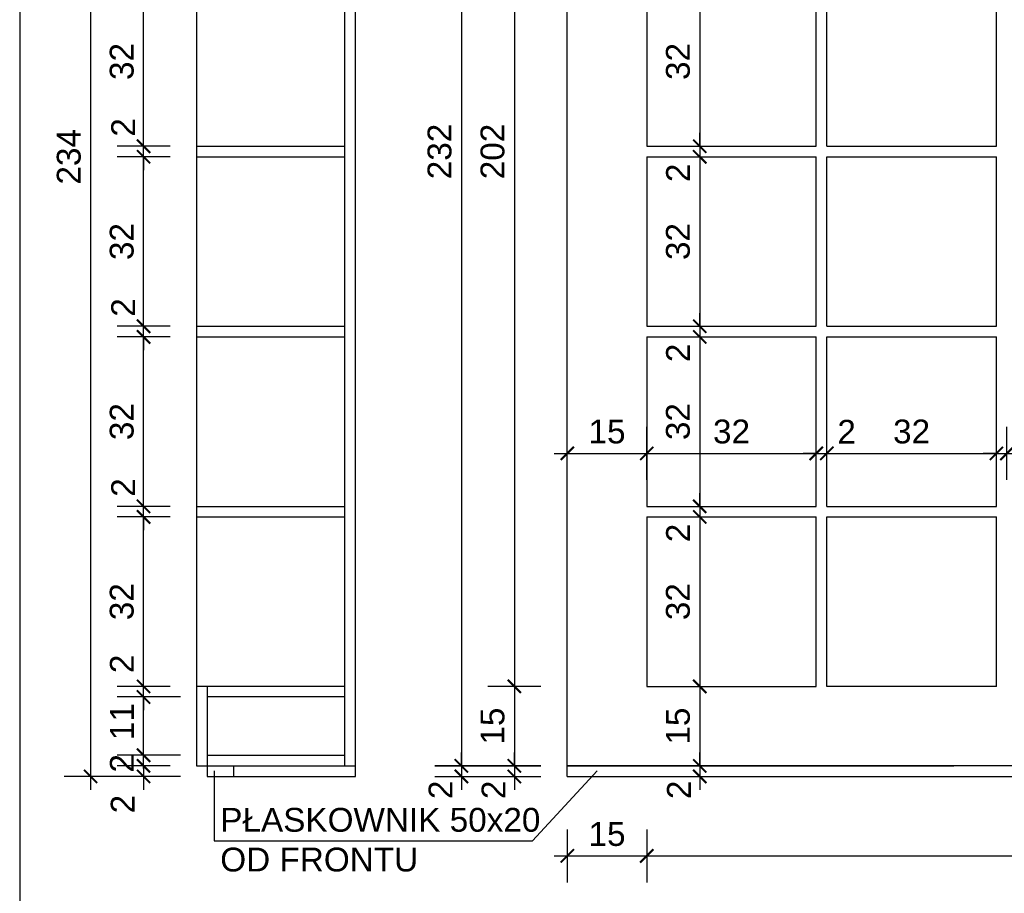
# Model space of a CAD drawing. Header units: millimetres. Extents: x 167273 to 188273, y -125105 to -88145.
# Tile 27 of 210: x 173804 to 173990, y -124135 to -123970. Entities that reach past the tile are written whole.
import ezdxf

# ---------------------------------------------------------------- set-up
doc = ezdxf.new("R2010")
doc.units = ezdxf.units.MM
doc.header["$PDMODE"] = 35
doc.header["$PDSIZE"] = 5
for name, color, linetype in [('a-op_text', 9, 'Continuous'), ('a-wymiary', 9, 'Continuous'), ('b-cienka', 9, 'Continuous'), ('b-sciany', 2, 'Continuous'), ('b-widokowa', 7, 'Continuous'), ('CIENKIE', 9, 'Continuous'), ('WYMIAR_PODST', 161, 'Continuous')]:
    doc.layers.add(name, color=color, linetype=linetype)
doc.styles.add('PPAB_25', font='ARIAL.TTF', dxfattribs={"height": 4.5})
doc.dimstyles.new('PPAB_25', dxfattribs={"dimscale": 0, "dimtxt": 4.5, "dimasz": 2.5, "dimexe": 5, "dimexo": 5, "dimgap": 1.8, "dimtad": 1, "dimdec": 0, "dimrnd": 0.5, "dimzin": 0, "dimdsep": 46, "dimtxsty": 'PPAB_25', "dimblk": 'ARCHTICK', "dimcen": 0.09, "dimdle": 2.5, "dimclrd": 9, "dimclre": 9, "dimclrt": 161, "dimadec": 0, "dimazin": 0, "dimtfac": 1, "dimtdec": 0, "dimtofl": 0, "dimtmove": 2, "dimatfit": 3, "dimldrblk": 'ARCHTICK', "dimfxl": 0, "dimtolj": 1, "dimtzin": 0, "dimarcsym": 0})

# ---------------------------------------------------------------- blocks, each defined once
blk = doc.blocks.new('_ArchTick')
at = {"layer": 'WYMIAR_PODST', "color": 0, "const_width": 0.15}
blk.add_lwpolyline([(-0.5, -0.5), (0.5, 0.5)], dxfattribs=at)
blk = doc.blocks.new('*D343')
at = {"layer": 'a-wymiary', "color": 9, "lineweight": -2}
for p, q in [((173827.84, -124111.21), (173827.84, -124108.71)), ((173832.84, -124111.21), (173822.84, -124111.21)), ((173834.84, -124113.21), (173822.84, -124113.21)), ((173827.84, -124113.21), (173827.84, -124115.71))]:
    blk.add_line(p, q, dxfattribs=at)
at = {"layer": 'Defpoints', "color": 0}
for p in [(173827.84, -124111.21), (173837.84, -124111.21), (173839.84, -124113.21)]:
    blk.add_point(p, dxfattribs=at)
at = {"layer": 'a-wymiary', "color": 9, "lineweight": -2, "xscale": 2.5, "yscale": 2.5, "zscale": 2.5}
for p, rotation in [((173827.84, -124111.21), 270), ((173827.84, -124113.21), 90)]:
    blk.add_blockref('_ArchTick', p, dxfattribs=dict(at, rotation=rotation))
at = {"layer": 'a-wymiary', "color": 161, "insert": (173823.9, -124118.44), "char_height": 4.5, "attachment_point": 5, "rotation": 90, "style": 'PPAB_25'}
blk.add_mtext('\\A1;2', dxfattribs=at)
blk = doc.blocks.new('*D344')
at = {"layer": 'a-wymiary', "color": 9, "lineweight": -2}
for p, q in [((173827.84, -124109.21), (173827.84, -124106.71)), ((173834.84, -124109.21), (173822.84, -124109.21)), ((173832.84, -124111.21), (173822.84, -124111.21)), ((173827.84, -124111.21), (173827.84, -124113.71))]:
    blk.add_line(p, q, dxfattribs=at)
at = {"layer": 'Defpoints', "color": 0}
for p in [(173827.84, -124109.21), (173839.84, -124109.21), (173837.84, -124111.21)]:
    blk.add_point(p, dxfattribs=at)
at = {"layer": 'a-wymiary', "color": 9, "lineweight": -2, "xscale": 2.5, "yscale": 2.5, "zscale": 2.5}
for p, rotation in [((173827.84, -124109.21), 270), ((173827.84, -124111.21), 90)]:
    blk.add_blockref('_ArchTick', p, dxfattribs=dict(at, rotation=rotation))
at = {"layer": 'a-wymiary', "color": 161, "insert": (173823.74, -124110.73), "char_height": 4.5, "attachment_point": 5, "rotation": 90, "style": 'PPAB_25'}
blk.add_mtext('\\A1;2', dxfattribs=at)
blk = doc.blocks.new('*D345')
at = {"layer": 'a-wymiary', "color": 9, "lineweight": -2}
for p, q in [((173827.84, -124111.71), (173827.84, -124095.71)), ((173834.84, -124098.21), (173822.84, -124098.21)), ((173834.84, -124109.21), (173822.84, -124109.21))]:
    blk.add_line(p, q, dxfattribs=at)
at = {"layer": 'Defpoints', "color": 0}
for p in [(173827.84, -124098.21), (173839.84, -124098.21), (173839.84, -124109.21)]:
    blk.add_point(p, dxfattribs=at)
at = {"layer": 'a-wymiary', "color": 9, "lineweight": -2, "xscale": 2.5, "yscale": 2.5, "zscale": 2.5}
for p, rotation in [((173827.84, -124098.21), 90), ((173827.84, -124109.21), 270)]:
    blk.add_blockref('_ArchTick', p, dxfattribs=dict(at, rotation=rotation))
at = {"layer": 'a-wymiary', "color": 161, "insert": (173823.78, -124102.87), "char_height": 4.5, "attachment_point": 5, "rotation": 90, "style": 'PPAB_25'}
blk.add_mtext('\\A1;11', dxfattribs=at)
blk = doc.blocks.new('*D346')
at = {"layer": 'a-wymiary', "color": 9, "lineweight": -2}
for p, q in [((173827.84, -124096.21), (173827.84, -124093.71)), ((173832.84, -124096.21), (173822.84, -124096.21)), ((173834.84, -124098.21), (173822.84, -124098.21)), ((173827.84, -124098.21), (173827.84, -124100.71))]:
    blk.add_line(p, q, dxfattribs=at)
at = {"layer": 'Defpoints', "color": 0}
for p in [(173827.84, -124096.21), (173837.84, -124096.21), (173839.84, -124098.21)]:
    blk.add_point(p, dxfattribs=at)
at = {"layer": 'a-wymiary', "color": 9, "lineweight": -2, "xscale": 2.5, "yscale": 2.5, "zscale": 2.5}
for p, rotation in [((173827.84, -124096.21), 270), ((173827.84, -124098.21), 90)]:
    blk.add_blockref('_ArchTick', p, dxfattribs=dict(at, rotation=rotation))
at = {"layer": 'a-wymiary', "color": 161, "insert": (173823.74, -124091.96), "char_height": 4.5, "attachment_point": 5, "rotation": 90, "style": 'PPAB_25'}
blk.add_mtext('\\A1;2', dxfattribs=at)
blk = doc.blocks.new('*D347')
at = {"layer": 'a-wymiary', "color": 9, "lineweight": -2}
for p, q in [((173827.84, -124098.71), (173827.84, -124061.71)), ((173832.84, -124064.21), (173822.84, -124064.21)), ((173832.84, -124096.21), (173822.84, -124096.21))]:
    blk.add_line(p, q, dxfattribs=at)
at = {"layer": 'Defpoints', "color": 0}
for p in [(173827.84, -124064.21), (173837.84, -124064.21), (173837.84, -124096.21)]:
    blk.add_point(p, dxfattribs=at)
at = {"layer": 'a-wymiary', "color": 9, "lineweight": -2, "xscale": 2.5, "yscale": 2.5, "zscale": 2.5}
for p, rotation in [((173827.84, -124064.21), 90), ((173827.84, -124096.21), 270)]:
    blk.add_blockref('_ArchTick', p, dxfattribs=dict(at, rotation=rotation))
at = {"layer": 'a-wymiary', "color": 161, "insert": (173823.74, -124080.21), "char_height": 4.5, "attachment_point": 5, "rotation": 90, "style": 'PPAB_25'}
blk.add_mtext('\\A1;32', dxfattribs=at)
blk = doc.blocks.new('*D348')
at = {"layer": 'a-wymiary', "color": 9, "lineweight": -2}
for p, q in [((173827.84, -124062.21), (173827.84, -124059.71)), ((173832.84, -124062.21), (173822.84, -124062.21)), ((173832.84, -124064.21), (173822.84, -124064.21)), ((173827.84, -124064.21), (173827.84, -124066.71))]:
    blk.add_line(p, q, dxfattribs=at)
at = {"layer": 'Defpoints', "color": 0}
for p in [(173827.84, -124062.21), (173837.84, -124062.21), (173837.84, -124064.21)]:
    blk.add_point(p, dxfattribs=at)
at = {"layer": 'a-wymiary', "color": 9, "lineweight": -2, "xscale": 2.5, "yscale": 2.5, "zscale": 2.5}
for p, rotation in [((173827.84, -124062.21), 270), ((173827.84, -124064.21), 90)]:
    blk.add_blockref('_ArchTick', p, dxfattribs=dict(at, rotation=rotation))
at = {"layer": 'a-wymiary', "color": 161, "insert": (173823.99, -124058.66), "char_height": 4.5, "attachment_point": 5, "rotation": 90, "style": 'PPAB_25'}
blk.add_mtext('\\A1;2', dxfattribs=at)
blk = doc.blocks.new('*D349')
at = {"layer": 'a-wymiary', "color": 9, "lineweight": -2}
for p, q in [((173827.84, -124064.71), (173827.84, -124027.71)), ((173832.84, -124030.21), (173822.84, -124030.21)), ((173832.84, -124062.21), (173822.84, -124062.21))]:
    blk.add_line(p, q, dxfattribs=at)
at = {"layer": 'Defpoints', "color": 0}
for p in [(173827.84, -124030.21), (173837.84, -124030.21), (173837.84, -124062.21)]:
    blk.add_point(p, dxfattribs=at)
at = {"layer": 'a-wymiary', "color": 9, "lineweight": -2, "xscale": 2.5, "yscale": 2.5, "zscale": 2.5}
for p, rotation in [((173827.84, -124030.21), 90), ((173827.84, -124062.21), 270)]:
    blk.add_blockref('_ArchTick', p, dxfattribs=dict(at, rotation=rotation))
at = {"layer": 'a-wymiary', "color": 161, "insert": (173823.74, -124046.21), "char_height": 4.5, "attachment_point": 5, "rotation": 90, "style": 'PPAB_25'}
blk.add_mtext('\\A1;32', dxfattribs=at)
blk = doc.blocks.new('*D350')
at = {"layer": 'a-wymiary', "color": 9, "lineweight": -2}
for p, q in [((173827.84, -124030.71), (173827.84, -123993.71)), ((173832.84, -123996.21), (173822.84, -123996.21)), ((173832.84, -124028.21), (173822.84, -124028.21))]:
    blk.add_line(p, q, dxfattribs=at)
at = {"layer": 'Defpoints', "color": 0}
for p in [(173827.84, -123996.21), (173837.84, -123996.21), (173837.84, -124028.21)]:
    blk.add_point(p, dxfattribs=at)
at = {"layer": 'a-wymiary', "color": 9, "lineweight": -2, "xscale": 2.5, "yscale": 2.5, "zscale": 2.5}
for p, rotation in [((173827.84, -123996.21), 90), ((173827.84, -124028.21), 270)]:
    blk.add_blockref('_ArchTick', p, dxfattribs=dict(at, rotation=rotation))
at = {"layer": 'a-wymiary', "color": 161, "insert": (173823.74, -124012.21), "char_height": 4.5, "attachment_point": 5, "rotation": 90, "style": 'PPAB_25'}
blk.add_mtext('\\A1;32', dxfattribs=at)
blk = doc.blocks.new('*D351')
at = {"layer": 'a-wymiary', "color": 9, "lineweight": -2}
for p, q in [((173827.84, -123996.71), (173827.84, -123959.71)), ((173832.84, -123962.21), (173822.84, -123962.21)), ((173832.84, -123994.21), (173822.84, -123994.21))]:
    blk.add_line(p, q, dxfattribs=at)
at = {"layer": 'Defpoints', "color": 0}
for p in [(173827.84, -123962.21), (173837.84, -123962.21), (173837.84, -123994.21)]:
    blk.add_point(p, dxfattribs=at)
at = {"layer": 'a-wymiary', "color": 9, "lineweight": -2, "xscale": 2.5, "yscale": 2.5, "zscale": 2.5}
for p, rotation in [((173827.84, -123962.21), 90), ((173827.84, -123994.21), 270)]:
    blk.add_blockref('_ArchTick', p, dxfattribs=dict(at, rotation=rotation))
at = {"layer": 'a-wymiary', "color": 161, "insert": (173823.74, -123978.21), "char_height": 4.5, "attachment_point": 5, "rotation": 90, "style": 'PPAB_25'}
blk.add_mtext('\\A1;32', dxfattribs=at)
blk = doc.blocks.new('*D357')
at = {"layer": 'a-wymiary', "color": 9, "lineweight": -2}
for p, q in [((173827.84, -124028.21), (173827.84, -124025.71)), ((173832.84, -124028.21), (173822.84, -124028.21)), ((173832.84, -124030.21), (173822.84, -124030.21)), ((173827.84, -124030.21), (173827.84, -124032.71))]:
    blk.add_line(p, q, dxfattribs=at)
at = {"layer": 'Defpoints', "color": 0}
for p in [(173827.84, -124028.21), (173837.84, -124028.21), (173837.84, -124030.21)]:
    blk.add_point(p, dxfattribs=at)
at = {"layer": 'a-wymiary', "color": 9, "lineweight": -2, "xscale": 2.5, "yscale": 2.5, "zscale": 2.5}
for p, rotation in [((173827.84, -124028.21), 270), ((173827.84, -124030.21), 90)]:
    blk.add_blockref('_ArchTick', p, dxfattribs=dict(at, rotation=rotation))
at = {"layer": 'a-wymiary', "color": 161, "insert": (173823.99, -124024.66), "char_height": 4.5, "attachment_point": 5, "rotation": 90, "style": 'PPAB_25'}
blk.add_mtext('\\A1;2', dxfattribs=at)
blk = doc.blocks.new('*D358')
at = {"layer": 'a-wymiary', "color": 9, "lineweight": -2}
for p, q in [((173827.84, -123994.21), (173827.84, -123991.71)), ((173832.84, -123994.21), (173822.84, -123994.21)), ((173832.84, -123996.21), (173822.84, -123996.21)), ((173827.84, -123996.21), (173827.84, -123998.71))]:
    blk.add_line(p, q, dxfattribs=at)
at = {"layer": 'Defpoints', "color": 0}
for p in [(173827.84, -123994.21), (173837.84, -123994.21), (173837.84, -123996.21)]:
    blk.add_point(p, dxfattribs=at)
at = {"layer": 'a-wymiary', "color": 9, "lineweight": -2, "xscale": 2.5, "yscale": 2.5, "zscale": 2.5}
for p, rotation in [((173827.84, -123994.21), 270), ((173827.84, -123996.21), 90)]:
    blk.add_blockref('_ArchTick', p, dxfattribs=dict(at, rotation=rotation))
at = {"layer": 'a-wymiary', "color": 161, "insert": (173823.99, -123990.66), "char_height": 4.5, "attachment_point": 5, "rotation": 90, "style": 'PPAB_25'}
blk.add_mtext('\\A1;2', dxfattribs=at)
blk = doc.blocks.new('*D361')
at = {"layer": 'a-wymiary', "color": 9, "lineweight": -2}
for p, q in [((173817.84, -123876.71), (173817.84, -124115.71)), ((173822.84, -123879.21), (173812.84, -123879.21)), ((173822.84, -124113.21), (173812.84, -124113.21))]:
    blk.add_line(p, q, dxfattribs=at)
at = {"layer": 'Defpoints', "color": 0}
for p in [(173827.84, -123879.21), (173817.84, -124113.21), (173827.84, -124113.21)]:
    blk.add_point(p, dxfattribs=at)
at = {"layer": 'a-wymiary', "color": 9, "lineweight": -2, "xscale": 2.5, "yscale": 2.5, "zscale": 2.5}
for p, rotation in [((173817.84, -123879.21), 90), ((173817.84, -124113.21), 270)]:
    blk.add_blockref('_ArchTick', p, dxfattribs=dict(at, rotation=rotation))
at = {"layer": 'a-wymiary', "color": 161, "insert": (173813.74, -123996.21), "char_height": 4.5, "attachment_point": 5, "rotation": 90, "style": 'PPAB_25'}
blk.add_mtext('\\A1;234', dxfattribs=at)
blk = doc.blocks.new('*D363')
at = {"layer": 'a-wymiary', "color": 9, "lineweight": -2}
for p, q in [((173897.84, -123891.71), (173897.84, -124098.71)), ((173902.84, -123894.21), (173892.84, -123894.21)), ((173902.84, -124096.21), (173892.84, -124096.21))]:
    blk.add_line(p, q, dxfattribs=at)
at = {"layer": 'Defpoints', "color": 0}
for p in [(173907.84, -123894.21), (173897.84, -124096.21), (173907.84, -124096.21)]:
    blk.add_point(p, dxfattribs=at)
at = {"layer": 'a-wymiary', "color": 9, "lineweight": -2, "xscale": 2.5, "yscale": 2.5, "zscale": 2.5}
for p, rotation in [((173897.84, -123894.21), 90), ((173897.84, -124096.21), 270)]:
    blk.add_blockref('_ArchTick', p, dxfattribs=dict(at, rotation=rotation))
at = {"layer": 'a-wymiary', "color": 161, "insert": (173893.74, -123995.21), "char_height": 4.5, "attachment_point": 5, "rotation": 90, "style": 'PPAB_25'}
blk.add_mtext('\\A1;202', dxfattribs=at)
blk = doc.blocks.new('*D364')
at = {"layer": 'a-wymiary', "color": 9, "lineweight": -2}
for p, q in [((173897.84, -124093.71), (173897.84, -124113.71)), ((173902.84, -124096.21), (173892.84, -124096.21)), ((173902.84, -124111.21), (173892.84, -124111.21))]:
    blk.add_line(p, q, dxfattribs=at)
at = {"layer": 'Defpoints', "color": 0}
for p in [(173907.84, -124096.21), (173897.84, -124111.21), (173907.84, -124111.21)]:
    blk.add_point(p, dxfattribs=at)
at = {"layer": 'a-wymiary', "color": 9, "lineweight": -2, "xscale": 2.5, "yscale": 2.5, "zscale": 2.5}
for p, rotation in [((173897.84, -124096.21), 90), ((173897.84, -124111.21), 270)]:
    blk.add_blockref('_ArchTick', p, dxfattribs=dict(at, rotation=rotation))
at = {"layer": 'a-wymiary', "color": 161, "insert": (173893.74, -124103.71), "char_height": 4.5, "attachment_point": 5, "rotation": 90, "style": 'PPAB_25'}
blk.add_mtext('\\A1;15', dxfattribs=at)
blk = doc.blocks.new('*D365')
at = {"layer": 'a-wymiary', "color": 9, "lineweight": -2}
for p, q in [((173897.84, -124111.21), (173897.84, -124108.71)), ((173892.84, -124111.21), (173902.84, -124111.21)), ((173892.84, -124113.21), (173902.84, -124113.21)), ((173897.84, -124113.21), (173897.84, -124115.71))]:
    blk.add_line(p, q, dxfattribs=at)
at = {"layer": 'Defpoints', "color": 0}
for p in [(173887.84, -124111.21), (173887.84, -124113.21), (173897.84, -124113.21)]:
    blk.add_point(p, dxfattribs=at)
at = {"layer": 'a-wymiary', "color": 9, "lineweight": -2, "xscale": 2.5, "yscale": 2.5, "zscale": 2.5}
for p, rotation in [((173897.84, -124111.21), 270), ((173897.84, -124113.21), 90)]:
    blk.add_blockref('_ArchTick', p, dxfattribs=dict(at, rotation=rotation))
at = {"layer": 'a-wymiary', "color": 161, "insert": (173893.91, -124115.74), "char_height": 4.5, "attachment_point": 5, "rotation": 90, "style": 'PPAB_25'}
blk.add_mtext('\\A1;2', dxfattribs=at)
blk = doc.blocks.new('*D366')
at = {"layer": 'a-wymiary', "color": 9, "lineweight": -2}
for p, q in [((173887.84, -123876.71), (173887.84, -124113.71)), ((173892.84, -123879.21), (173882.84, -123879.21)), ((173892.84, -124111.21), (173882.84, -124111.21))]:
    blk.add_line(p, q, dxfattribs=at)
at = {"layer": 'Defpoints', "color": 0}
for p in [(173897.84, -123879.21), (173887.84, -124111.21), (173897.84, -124111.21)]:
    blk.add_point(p, dxfattribs=at)
at = {"layer": 'a-wymiary', "color": 9, "lineweight": -2, "xscale": 2.5, "yscale": 2.5, "zscale": 2.5}
for p, rotation in [((173887.84, -123879.21), 90), ((173887.84, -124111.21), 270)]:
    blk.add_blockref('_ArchTick', p, dxfattribs=dict(at, rotation=rotation))
at = {"layer": 'a-wymiary', "color": 161, "insert": (173883.74, -123995.21), "char_height": 4.5, "attachment_point": 5, "rotation": 90, "style": 'PPAB_25'}
blk.add_mtext('\\A1;232', dxfattribs=at)
blk = doc.blocks.new('*D367')
at = {"layer": 'a-wymiary', "color": 9, "lineweight": -2}
for p, q in [((173887.84, -124111.21), (173887.84, -124108.71)), ((173882.84, -124111.21), (173892.84, -124111.21)), ((173882.84, -124113.21), (173892.84, -124113.21)), ((173887.84, -124113.21), (173887.84, -124115.71))]:
    blk.add_line(p, q, dxfattribs=at)
at = {"layer": 'Defpoints', "color": 0}
for p in [(173877.84, -124111.21), (173877.84, -124113.21), (173887.84, -124113.21)]:
    blk.add_point(p, dxfattribs=at)
at = {"layer": 'a-wymiary', "color": 9, "lineweight": -2, "xscale": 2.5, "yscale": 2.5, "zscale": 2.5}
for p, rotation in [((173887.84, -124111.21), 270), ((173887.84, -124113.21), 90)]:
    blk.add_blockref('_ArchTick', p, dxfattribs=dict(at, rotation=rotation))
at = {"layer": 'a-wymiary', "color": 161, "insert": (173883.91, -124115.74), "char_height": 4.5, "attachment_point": 5, "rotation": 90, "style": 'PPAB_25'}
blk.add_mtext('\\A1;2', dxfattribs=at)
blk = doc.blocks.new('*D372')
at = {"layer": 'a-wymiary', "color": 9, "lineweight": -2}
for p, q in [((173932.84, -123959.71), (173932.84, -123996.71)), ((173927.84, -123962.21), (173937.84, -123962.21)), ((173927.84, -123994.21), (173937.84, -123994.21))]:
    blk.add_line(p, q, dxfattribs=at)
at = {"layer": 'Defpoints', "color": 0}
for p in [(173922.84, -123962.21), (173922.84, -123994.21), (173932.84, -123994.21)]:
    blk.add_point(p, dxfattribs=at)
at = {"layer": 'a-wymiary', "color": 9, "lineweight": -2, "xscale": 2.5, "yscale": 2.5, "zscale": 2.5}
for p, rotation in [((173932.84, -123962.21), 90), ((173932.84, -123994.21), 270)]:
    blk.add_blockref('_ArchTick', p, dxfattribs=dict(at, rotation=rotation))
at = {"layer": 'a-wymiary', "color": 161, "insert": (173928.74, -123978.21), "char_height": 4.5, "attachment_point": 5, "rotation": 90, "style": 'PPAB_25'}
blk.add_mtext('\\A1;32', dxfattribs=at)
blk = doc.blocks.new('*D373')
at = {"layer": 'a-wymiary', "color": 9, "lineweight": -2}
for p, q in [((173932.84, -123993.71), (173932.84, -124030.71)), ((173927.84, -123996.21), (173937.84, -123996.21)), ((173927.84, -124028.21), (173937.84, -124028.21))]:
    blk.add_line(p, q, dxfattribs=at)
at = {"layer": 'Defpoints', "color": 0}
for p in [(173922.84, -123996.21), (173922.84, -124028.21), (173932.84, -124028.21)]:
    blk.add_point(p, dxfattribs=at)
at = {"layer": 'a-wymiary', "color": 9, "lineweight": -2, "xscale": 2.5, "yscale": 2.5, "zscale": 2.5}
for p, rotation in [((173932.84, -123996.21), 90), ((173932.84, -124028.21), 270)]:
    blk.add_blockref('_ArchTick', p, dxfattribs=dict(at, rotation=rotation))
at = {"layer": 'a-wymiary', "color": 161, "insert": (173928.74, -124012.21), "char_height": 4.5, "attachment_point": 5, "rotation": 90, "style": 'PPAB_25'}
blk.add_mtext('\\A1;32', dxfattribs=at)
blk = doc.blocks.new('*D374')
at = {"layer": 'a-wymiary', "color": 9, "lineweight": -2}
for p, q in [((173932.84, -124027.71), (173932.84, -124064.71)), ((173927.84, -124030.21), (173937.84, -124030.21)), ((173927.84, -124062.21), (173937.84, -124062.21))]:
    blk.add_line(p, q, dxfattribs=at)
at = {"layer": 'Defpoints', "color": 0}
for p in [(173922.84, -124030.21), (173922.84, -124062.21), (173932.84, -124062.21)]:
    blk.add_point(p, dxfattribs=at)
at = {"layer": 'a-wymiary', "color": 9, "lineweight": -2, "xscale": 2.5, "yscale": 2.5, "zscale": 2.5}
for p, rotation in [((173932.84, -124030.21), 90), ((173932.84, -124062.21), 270)]:
    blk.add_blockref('_ArchTick', p, dxfattribs=dict(at, rotation=rotation))
at = {"layer": 'a-wymiary', "color": 161, "insert": (173928.74, -124046.21), "char_height": 4.5, "attachment_point": 5, "rotation": 90, "style": 'PPAB_25'}
blk.add_mtext('\\A1;32', dxfattribs=at)
blk = doc.blocks.new('*D375')
at = {"layer": 'a-wymiary', "color": 9, "lineweight": -2}
for p, q in [((173932.84, -124062.21), (173932.84, -124059.71)), ((173927.84, -124062.21), (173937.84, -124062.21)), ((173927.84, -124064.21), (173937.84, -124064.21)), ((173932.84, -124064.21), (173932.84, -124066.71))]:
    blk.add_line(p, q, dxfattribs=at)
at = {"layer": 'Defpoints', "color": 0}
for p in [(173922.84, -124062.21), (173922.84, -124064.21), (173932.84, -124064.21)]:
    blk.add_point(p, dxfattribs=at)
at = {"layer": 'a-wymiary', "color": 9, "lineweight": -2, "xscale": 2.5, "yscale": 2.5, "zscale": 2.5}
for p, rotation in [((173932.84, -124062.21), 270), ((173932.84, -124064.21), 90)]:
    blk.add_blockref('_ArchTick', p, dxfattribs=dict(at, rotation=rotation))
at = {"layer": 'a-wymiary', "color": 161, "insert": (173928.74, -124067.24), "char_height": 4.5, "attachment_point": 5, "rotation": 90, "style": 'PPAB_25'}
blk.add_mtext('\\A1;2', dxfattribs=at)
blk = doc.blocks.new('*D376')
at = {"layer": 'a-wymiary', "color": 9, "lineweight": -2}
for p, q in [((173932.84, -124061.71), (173932.84, -124098.71)), ((173927.84, -124064.21), (173937.84, -124064.21)), ((173927.84, -124096.21), (173937.84, -124096.21))]:
    blk.add_line(p, q, dxfattribs=at)
at = {"layer": 'Defpoints', "color": 0}
for p in [(173922.84, -124064.21), (173922.84, -124096.21), (173932.84, -124096.21)]:
    blk.add_point(p, dxfattribs=at)
at = {"layer": 'a-wymiary', "color": 9, "lineweight": -2, "xscale": 2.5, "yscale": 2.5, "zscale": 2.5}
for p, rotation in [((173932.84, -124064.21), 90), ((173932.84, -124096.21), 270)]:
    blk.add_blockref('_ArchTick', p, dxfattribs=dict(at, rotation=rotation))
at = {"layer": 'a-wymiary', "color": 161, "insert": (173928.74, -124080.21), "char_height": 4.5, "attachment_point": 5, "rotation": 90, "style": 'PPAB_25'}
blk.add_mtext('\\A1;32', dxfattribs=at)
blk = doc.blocks.new('*D377')
at = {"layer": 'a-wymiary', "color": 9, "lineweight": -2}
for p, q in [((173932.84, -124093.71), (173932.84, -124113.71)), ((173927.84, -124096.21), (173937.84, -124096.21)), ((173927.84, -124111.21), (173937.84, -124111.21))]:
    blk.add_line(p, q, dxfattribs=at)
at = {"layer": 'Defpoints', "color": 0}
for p in [(173922.84, -124096.21), (173922.84, -124111.21), (173932.84, -124111.21)]:
    blk.add_point(p, dxfattribs=at)
at = {"layer": 'a-wymiary', "color": 9, "lineweight": -2, "xscale": 2.5, "yscale": 2.5, "zscale": 2.5}
for p, rotation in [((173932.84, -124096.21), 90), ((173932.84, -124111.21), 270)]:
    blk.add_blockref('_ArchTick', p, dxfattribs=dict(at, rotation=rotation))
at = {"layer": 'a-wymiary', "color": 161, "insert": (173928.74, -124103.71), "char_height": 4.5, "attachment_point": 5, "rotation": 90, "style": 'PPAB_25'}
blk.add_mtext('\\A1;15', dxfattribs=at)
blk = doc.blocks.new('*D378')
at = {"layer": 'a-wymiary', "color": 9, "lineweight": -2}
for p, q in [((173932.84, -124111.21), (173932.84, -124108.71)), ((173927.84, -124111.21), (173937.84, -124111.21)), ((173927.84, -124113.21), (173937.84, -124113.21)), ((173932.84, -124113.21), (173932.84, -124115.71))]:
    blk.add_line(p, q, dxfattribs=at)
at = {"layer": 'Defpoints', "color": 0}
for p in [(173922.84, -124111.21), (173922.84, -124113.21), (173932.84, -124113.21)]:
    blk.add_point(p, dxfattribs=at)
at = {"layer": 'a-wymiary', "color": 9, "lineweight": -2, "xscale": 2.5, "yscale": 2.5, "zscale": 2.5}
for p, rotation in [((173932.84, -124111.21), 270), ((173932.84, -124113.21), 90)]:
    blk.add_blockref('_ArchTick', p, dxfattribs=dict(at, rotation=rotation))
at = {"layer": 'a-wymiary', "color": 161, "insert": (173928.91, -124115.74), "char_height": 4.5, "attachment_point": 5, "rotation": 90, "style": 'PPAB_25'}
blk.add_mtext('\\A1;2', dxfattribs=at)
blk = doc.blocks.new('*D379')
at = {"layer": 'a-wymiary', "color": 9, "lineweight": -2}
for p, q in [((173932.84, -124028.21), (173932.84, -124025.71)), ((173927.84, -124028.21), (173937.84, -124028.21)), ((173927.84, -124030.21), (173937.84, -124030.21)), ((173932.84, -124030.21), (173932.84, -124032.71))]:
    blk.add_line(p, q, dxfattribs=at)
at = {"layer": 'Defpoints', "color": 0}
for p in [(173922.84, -124028.21), (173922.84, -124030.21), (173932.84, -124030.21)]:
    blk.add_point(p, dxfattribs=at)
at = {"layer": 'a-wymiary', "color": 9, "lineweight": -2, "xscale": 2.5, "yscale": 2.5, "zscale": 2.5}
for p, rotation in [((173932.84, -124028.21), 270), ((173932.84, -124030.21), 90)]:
    blk.add_blockref('_ArchTick', p, dxfattribs=dict(at, rotation=rotation))
at = {"layer": 'a-wymiary', "color": 161, "insert": (173928.74, -124033.24), "char_height": 4.5, "attachment_point": 5, "rotation": 90, "style": 'PPAB_25'}
blk.add_mtext('\\A1;2', dxfattribs=at)
blk = doc.blocks.new('*D380')
at = {"layer": 'a-wymiary', "color": 9, "lineweight": -2}
for p, q in [((173932.84, -123994.21), (173932.84, -123991.71)), ((173927.84, -123994.21), (173937.84, -123994.21)), ((173927.84, -123996.21), (173937.84, -123996.21)), ((173932.84, -123996.21), (173932.84, -123998.71))]:
    blk.add_line(p, q, dxfattribs=at)
at = {"layer": 'Defpoints', "color": 0}
for p in [(173922.84, -123994.21), (173922.84, -123996.21), (173932.84, -123996.21)]:
    blk.add_point(p, dxfattribs=at)
at = {"layer": 'a-wymiary', "color": 9, "lineweight": -2, "xscale": 2.5, "yscale": 2.5, "zscale": 2.5}
for p, rotation in [((173932.84, -123994.21), 270), ((173932.84, -123996.21), 90)]:
    blk.add_blockref('_ArchTick', p, dxfattribs=dict(at, rotation=rotation))
at = {"layer": 'a-wymiary', "color": 161, "insert": (173928.74, -123999.24), "char_height": 4.5, "attachment_point": 5, "rotation": 90, "style": 'PPAB_25'}
blk.add_mtext('\\A1;2', dxfattribs=at)
blk = doc.blocks.new('*D383')
at = {"layer": 'a-wymiary', "color": 9, "lineweight": -2}
for p, q in [((173907.84, -124057.21), (173907.84, -124047.21)), ((173922.84, -124057.21), (173922.84, -124047.21)), ((173905.34, -124052.21), (173925.34, -124052.21))]:
    blk.add_line(p, q, dxfattribs=at)
at = {"layer": 'Defpoints', "color": 0}
for p in [(173922.84, -124052.21), (173907.84, -124062.21), (173922.84, -124062.21)]:
    blk.add_point(p, dxfattribs=at)
at = {"layer": 'a-wymiary', "color": 9, "lineweight": -2, "xscale": 2.5, "yscale": 2.5, "zscale": 2.5, "rotation": 180}
blk.add_blockref('_ArchTick', (173907.84, -124052.21), dxfattribs=at)
at = {"layer": 'a-wymiary', "color": 9, "lineweight": -2, "xscale": 2.5, "yscale": 2.5, "zscale": 2.5}
blk.add_blockref('_ArchTick', (173922.84, -124052.21), dxfattribs=at)
at = {"layer": 'a-wymiary', "color": 161, "insert": (173915.34, -124048.11), "char_height": 4.5, "attachment_point": 5, "style": 'PPAB_25'}
blk.add_mtext('\\A1;15', dxfattribs=at)
blk = doc.blocks.new('*D384')
at = {"layer": 'a-wymiary', "color": 9, "lineweight": -2}
for p, q in [((173922.84, -124057.21), (173922.84, -124047.21)), ((173954.84, -124057.21), (173954.84, -124047.21)), ((173920.34, -124052.21), (173957.34, -124052.21))]:
    blk.add_line(p, q, dxfattribs=at)
at = {"layer": 'Defpoints', "color": 0}
for p in [(173954.84, -124052.21), (173922.84, -124062.21), (173954.84, -124062.21)]:
    blk.add_point(p, dxfattribs=at)
at = {"layer": 'a-wymiary', "color": 9, "lineweight": -2, "xscale": 2.5, "yscale": 2.5, "zscale": 2.5, "rotation": 180}
blk.add_blockref('_ArchTick', (173922.84, -124052.21), dxfattribs=at)
at = {"layer": 'a-wymiary', "color": 9, "lineweight": -2, "xscale": 2.5, "yscale": 2.5, "zscale": 2.5}
blk.add_blockref('_ArchTick', (173954.84, -124052.21), dxfattribs=at)
at = {"layer": 'a-wymiary', "color": 161, "insert": (173938.84, -124048.11), "char_height": 4.5, "attachment_point": 5, "style": 'PPAB_25'}
blk.add_mtext('\\A1;32', dxfattribs=at)
blk = doc.blocks.new('*D385')
at = {"layer": 'a-wymiary', "color": 9, "lineweight": -2}
for p, q in [((173954.84, -124057.21), (173954.84, -124047.21)), ((173956.84, -124057.21), (173956.84, -124047.21)), ((173954.84, -124052.21), (173952.34, -124052.21)), ((173956.84, -124052.21), (173959.34, -124052.21))]:
    blk.add_line(p, q, dxfattribs=at)
at = {"layer": 'Defpoints', "color": 0}
for p in [(173956.84, -124052.21), (173954.84, -124062.21), (173956.84, -124062.21)]:
    blk.add_point(p, dxfattribs=at)
at = {"layer": 'a-wymiary', "color": 9, "lineweight": -2, "xscale": 2.5, "yscale": 2.5, "zscale": 2.5}
blk.add_blockref('_ArchTick', (173954.84, -124052.21), dxfattribs=at)
at = {"layer": 'a-wymiary', "color": 9, "lineweight": -2, "xscale": 2.5, "yscale": 2.5, "zscale": 2.5, "rotation": 180}
blk.add_blockref('_ArchTick', (173956.84, -124052.21), dxfattribs=at)
at = {"layer": 'a-wymiary', "color": 161, "insert": (173960.57, -124048.13), "char_height": 4.5, "attachment_point": 5, "style": 'PPAB_25'}
blk.add_mtext('\\A1;2', dxfattribs=at)
blk = doc.blocks.new('*D386')
at = {"layer": 'a-wymiary', "color": 9, "lineweight": -2}
for p, q in [((173956.84, -124057.21), (173956.84, -124047.21)), ((173988.84, -124057.21), (173988.84, -124047.21)), ((173954.34, -124052.21), (173991.34, -124052.21))]:
    blk.add_line(p, q, dxfattribs=at)
at = {"layer": 'Defpoints', "color": 0}
for p in [(173988.84, -124052.21), (173956.84, -124062.21), (173988.84, -124062.21)]:
    blk.add_point(p, dxfattribs=at)
at = {"layer": 'a-wymiary', "color": 9, "lineweight": -2, "xscale": 2.5, "yscale": 2.5, "zscale": 2.5, "rotation": 180}
blk.add_blockref('_ArchTick', (173956.84, -124052.21), dxfattribs=at)
at = {"layer": 'a-wymiary', "color": 9, "lineweight": -2, "xscale": 2.5, "yscale": 2.5, "zscale": 2.5}
blk.add_blockref('_ArchTick', (173988.84, -124052.21), dxfattribs=at)
at = {"layer": 'a-wymiary', "color": 161, "insert": (173972.84, -124048.11), "char_height": 4.5, "attachment_point": 5, "style": 'PPAB_25'}
blk.add_mtext('\\A1;32', dxfattribs=at)
blk = doc.blocks.new('*D387')
at = {"layer": 'a-wymiary', "color": 9, "lineweight": -2}
for p, q in [((173990.84, -124057.21), (173990.84, -124047.21)), ((174022.84, -124057.21), (174022.84, -124047.21)), ((173988.34, -124052.21), (174025.34, -124052.21))]:
    blk.add_line(p, q, dxfattribs=at)
at = {"layer": 'Defpoints', "color": 0}
for p in [(174022.84, -124052.21), (173990.84, -124062.21), (174022.84, -124062.21)]:
    blk.add_point(p, dxfattribs=at)
at = {"layer": 'a-wymiary', "color": 9, "lineweight": -2, "xscale": 2.5, "yscale": 2.5, "zscale": 2.5, "rotation": 180}
blk.add_blockref('_ArchTick', (173990.84, -124052.21), dxfattribs=at)
at = {"layer": 'a-wymiary', "color": 9, "lineweight": -2, "xscale": 2.5, "yscale": 2.5, "zscale": 2.5}
blk.add_blockref('_ArchTick', (174022.84, -124052.21), dxfattribs=at)
at = {"layer": 'a-wymiary', "color": 161, "insert": (174006.84, -124048.11), "char_height": 4.5, "attachment_point": 5, "style": 'PPAB_25'}
blk.add_mtext('\\A1;32', dxfattribs=at)
blk = doc.blocks.new('*D393')
at = {"layer": 'a-wymiary', "color": 9, "lineweight": -2}
for p, q in [((173988.84, -124057.21), (173988.84, -124047.21)), ((173990.84, -124057.21), (173990.84, -124047.21)), ((173988.84, -124052.21), (173986.34, -124052.21)), ((173990.84, -124052.21), (173993.34, -124052.21))]:
    blk.add_line(p, q, dxfattribs=at)
at = {"layer": 'Defpoints', "color": 0}
for p in [(173990.84, -124052.21), (173988.84, -124062.21), (173990.84, -124062.21)]:
    blk.add_point(p, dxfattribs=at)
at = {"layer": 'a-wymiary', "color": 9, "lineweight": -2, "xscale": 2.5, "yscale": 2.5, "zscale": 2.5}
blk.add_blockref('_ArchTick', (173988.84, -124052.21), dxfattribs=at)
at = {"layer": 'a-wymiary', "color": 9, "lineweight": -2, "xscale": 2.5, "yscale": 2.5, "zscale": 2.5, "rotation": 180}
blk.add_blockref('_ArchTick', (173990.84, -124052.21), dxfattribs=at)
at = {"layer": 'a-wymiary', "color": 161, "insert": (173994.57, -124048.13), "char_height": 4.5, "attachment_point": 5, "style": 'PPAB_25'}
blk.add_mtext('\\A1;2', dxfattribs=at)
blk = doc.blocks.new('*D412')
at = {"layer": 'a-wymiary', "color": 9, "lineweight": -2}
for p, q in [((173907.84, -124123.21), (173907.84, -124133.21)), ((173922.84, -124123.21), (173922.84, -124133.21)), ((173905.34, -124128.21), (173925.34, -124128.21))]:
    blk.add_line(p, q, dxfattribs=at)
at = {"layer": 'Defpoints', "color": 0}
for p in [(173907.84, -124118.21), (173922.84, -124118.21), (173922.84, -124128.21)]:
    blk.add_point(p, dxfattribs=at)
at = {"layer": 'a-wymiary', "color": 9, "lineweight": -2, "xscale": 2.5, "yscale": 2.5, "zscale": 2.5, "rotation": 180}
blk.add_blockref('_ArchTick', (173907.84, -124128.21), dxfattribs=at)
at = {"layer": 'a-wymiary', "color": 9, "lineweight": -2, "xscale": 2.5, "yscale": 2.5, "zscale": 2.5}
blk.add_blockref('_ArchTick', (173922.84, -124128.21), dxfattribs=at)
at = {"layer": 'a-wymiary', "color": 161, "insert": (173915.34, -124124.11), "char_height": 4.5, "attachment_point": 5, "style": 'PPAB_25'}
blk.add_mtext('\\A1;15', dxfattribs=at)
blk = doc.blocks.new('*D413')
at = {"layer": 'a-wymiary', "color": 9, "lineweight": -2}
for p, q in [((173922.84, -124123.21), (173922.84, -124133.21)), ((174396.84, -124123.21), (174396.84, -124133.21)), ((173920.34, -124128.21), (174399.34, -124128.21))]:
    blk.add_line(p, q, dxfattribs=at)
at = {"layer": 'Defpoints', "color": 0}
for p in [(173922.84, -124118.21), (174396.84, -124118.21), (174396.84, -124128.21)]:
    blk.add_point(p, dxfattribs=at)
at = {"layer": 'a-wymiary', "color": 9, "lineweight": -2, "xscale": 2.5, "yscale": 2.5, "zscale": 2.5, "rotation": 180}
blk.add_blockref('_ArchTick', (173922.84, -124128.21), dxfattribs=at)
at = {"layer": 'a-wymiary', "color": 9, "lineweight": -2, "xscale": 2.5, "yscale": 2.5, "zscale": 2.5}
blk.add_blockref('_ArchTick', (174396.84, -124128.21), dxfattribs=at)
at = {"layer": 'a-wymiary', "color": 161, "insert": (174159.84, -124124.16), "char_height": 4.5, "attachment_point": 5, "style": 'PPAB_25'}
blk.add_mtext('\\A1;474', dxfattribs=at)

msp = doc.modelspace()

# ---------------------------------------------------------------- linework, layer by layer
at = {"layer": 'b-cienka'}
msp.add_lwpolyline([(173804.45, -124317.38), (174482.42, -124317.38), (174482.42, -123797.42), (173804.45, -123797.42)], close=True, dxfattribs=at)
at = {"layer": 'b-sciany', "ltscale": 100}
for p, q in [((173865.84, -124111.21), (173865.84, -123879.21)), ((173867.84, -124113.21), (173867.84, -123879.21)), ((173837.84, -123994.21), (173865.84, -123994.21)), ((173837.84, -123994.21), (173837.84, -123996.21)), ((173837.84, -123996.21), (173865.84, -123996.21)), ((173837.84, -124028.21), (173865.84, -124028.21)), ((173837.84, -124028.21), (173837.84, -124030.21)), ((173837.84, -124030.21), (173865.84, -124030.21)), ((173837.84, -124062.21), (173865.84, -124062.21)), ((173837.84, -124062.21), (173837.84, -124064.21)), ((173837.84, -124064.21), (173865.84, -124064.21)), ((173865.84, -124096.21), (173837.84, -124096.21)), ((173837.84, -124096.21), (173837.84, -124111.21)), ((173839.84, -124096.21), (173839.84, -124111.21)), ((173865.84, -124098.21), (173839.84, -124098.21)), ((173839.84, -124109.21), (173865.84, -124109.21)), ((173837.84, -124111.21), (173867.84, -124111.21)), ((173839.84, -124111.21), (173839.84, -124113.21)), ((173844.84, -124111.21), (173844.84, -124113.21)), ((173839.84, -124113.21), (173867.84, -124113.21))]:
    msp.add_line(p, q, dxfattribs=at)
at = {"layer": 'b-widokowa', "ltscale": 100}
for p, q in [((173907.84, -124113.21), (173907.84, -123879.21)), ((173837.84, -123962.21), (173837.84, -123994.21)), ((173922.84, -123962.21), (173922.84, -123994.21)), ((173954.84, -123994.21), (173954.84, -123962.21)), ((173956.84, -123994.21), (173956.84, -123962.21)), ((173988.84, -123994.21), (173988.84, -123962.21)), ((173922.84, -123994.21), (173954.84, -123994.21)), ((173956.84, -123994.21), (173988.84, -123994.21)), ((173837.84, -123996.21), (173837.84, -124028.21)), ((173922.84, -123996.21), (173954.84, -123996.21)), ((173922.84, -123996.21), (173922.84, -124028.21)), ((173954.84, -124028.21), (173954.84, -123996.21)), ((173956.84, -123996.21), (173988.84, -123996.21)), ((173956.84, -124028.21), (173956.84, -123996.21)), ((173988.84, -124028.21), (173988.84, -123996.21)), ((173922.84, -124028.21), (173954.84, -124028.21)), ((173956.84, -124028.21), (173988.84, -124028.21)), ((173837.84, -124030.21), (173837.84, -124062.21)), ((173922.84, -124030.21), (173954.84, -124030.21)), ((173922.84, -124030.21), (173922.84, -124062.21)), ((173954.84, -124062.21), (173954.84, -124030.21)), ((173956.84, -124030.21), (173988.84, -124030.21)), ((173956.84, -124062.21), (173956.84, -124030.21)), ((173988.84, -124062.21), (173988.84, -124030.21)), ((173922.84, -124062.21), (173954.84, -124062.21)), ((173956.84, -124062.21), (173988.84, -124062.21)), ((173837.84, -124064.21), (173837.84, -124096.21)), ((173922.84, -124064.21), (173954.84, -124064.21)), ((173922.84, -124064.21), (173922.84, -124096.21)), ((173954.84, -124096.21), (173954.84, -124064.21)), ((173956.84, -124064.21), (173988.84, -124064.21)), ((173956.84, -124096.21), (173956.84, -124064.21)), ((173988.84, -124096.21), (173988.84, -124064.21)), ((173922.84, -124096.21), (173954.84, -124096.21)), ((173988.84, -124096.21), (173956.84, -124096.21)), ((173907.84, -124111.21), (173980.84, -124111.21)), ((174411.84, -124111.21), (173907.84, -124111.21)), ((173907.84, -124113.21), (174411.84, -124113.21))]:
    msp.add_line(p, q, dxfattribs=at)
at = {"layer": 'CIENKIE', "ltscale": 100}
for p, q in [((173841.15, -124112.17), (173841.15, -124125.39)), ((173901.24, -124125.39), (173913.47, -124112.15)), ((173841.15, -124125.39), (173901.24, -124125.39))]:
    msp.add_line(p, q, dxfattribs=at)

# ---------------------------------------------------------------- texts
at = {"layer": 'a-op_text', "insert": (173842.32, -124119.15), "char_height": 4.5, "width": 1468.5945, "attachment_point": 1, "style": 'PPAB_25'}
msp.add_mtext('PŁASKOWNIK 50x20\\POD FRONTU', dxfattribs=at)

# ---------------------------------------------------------------- dimensions: what is measured, and where the dimension line sits
at = {"layer": 'a-wymiary', "ltscale": 100}
for base, p1, p2, angle, picture, middle in [((173817.84, -124113.21), (173827.84, -123879.21), (173827.84, -124113.21), 90, '*D361', (173813.74, -123996.21)), ((173887.84, -124111.21), (173897.84, -123879.21), (173897.84, -124111.21), 90, '*D366', (173883.74, -123995.21)), ((173897.84, -124096.21), (173907.84, -123894.21), (173907.84, -124096.21), 90, '*D363', (173893.74, -123995.21)), ((173827.84, -123962.21), (173837.84, -123994.21), (173837.84, -123962.21), 270, '*D351', (173823.74, -123978.21)), ((173932.84, -123994.21), (173922.84, -123962.21), (173922.84, -123994.21), 90, '*D372', (173928.74, -123978.21)), ((173827.84, -123996.21), (173837.84, -124028.21), (173837.84, -123996.21), 270, '*D350', (173823.74, -124012.21)), ((173932.84, -124028.21), (173922.84, -123996.21), (173922.84, -124028.21), 90, '*D373', (173928.74, -124012.21)), ((173827.84, -124030.21), (173837.84, -124062.21), (173837.84, -124030.21), 270, '*D349', (173823.74, -124046.21)), ((173932.84, -124062.21), (173922.84, -124030.21), (173922.84, -124062.21), 90, '*D374', (173928.74, -124046.21)), ((173827.84, -124064.21), (173837.84, -124096.21), (173837.84, -124064.21), 270, '*D347', (173823.74, -124080.21)), ((173932.84, -124096.21), (173922.84, -124064.21), (173922.84, -124096.21), 90, '*D376', (173928.74, -124080.21)), ((173897.84, -124111.21), (173907.84, -124096.21), (173907.84, -124111.21), 90, '*D364', (173893.74, -124103.71)), ((173932.84, -124111.21), (173922.84, -124096.21), (173922.84, -124111.21), 90, '*D377', (173928.74, -124103.71))]:
    dim = msp.add_linear_dim(base=base, p1=p1, p2=p2, angle=angle, dimstyle='PPAB_25', override={"dimscale": 1}, dxfattribs=at)
    dim.commit()
    dim.dimension.update_dxf_attribs({"geometry": picture, "text_midpoint": middle})
for base, p1, p2, angle, picture, middle in [((173827.84, -123994.21), (173837.84, -123996.21), (173837.84, -123994.21), 270, '*D358', (173823.99, -123990.66)), ((173932.84, -123996.21), (173922.84, -123994.21), (173922.84, -123996.21), 90, '*D380', (173928.74, -123999.24)), ((173827.84, -124028.21), (173837.84, -124030.21), (173837.84, -124028.21), 270, '*D357', (173823.99, -124024.66)), ((173932.84, -124030.21), (173922.84, -124028.21), (173922.84, -124030.21), 90, '*D379', (173928.74, -124033.24)), ((173827.84, -124062.21), (173837.84, -124064.21), (173837.84, -124062.21), 270, '*D348', (173823.99, -124058.66)), ((173932.84, -124064.21), (173922.84, -124062.21), (173922.84, -124064.21), 90, '*D375', (173928.74, -124067.24)), ((173827.84, -124096.21), (173839.84, -124098.21), (173837.84, -124096.21), 270, '*D346', (173823.74, -124091.96)), ((173827.84, -124098.21), (173839.84, -124109.21), (173839.84, -124098.21), 270, '*D345', (173823.78, -124102.87)), ((173827.84, -124109.21), (173837.84, -124111.21), (173839.84, -124109.21), 270, '*D344', (173823.74, -124110.73)), ((173827.84, -124111.21), (173839.84, -124113.21), (173837.84, -124111.21), 270, '*D343', (173823.9, -124118.44)), ((173887.84, -124113.21), (173877.84, -124111.21), (173877.84, -124113.21), 90, '*D367', (173883.91, -124115.74)), ((173897.84, -124113.21), (173887.84, -124111.21), (173887.84, -124113.21), 90, '*D365', (173893.91, -124115.74)), ((173932.84, -124113.21), (173922.84, -124111.21), (173922.84, -124113.21), 90, '*D378', (173928.91, -124115.74))]:
    dim = msp.add_linear_dim(base=base, p1=p1, p2=p2, angle=angle, dimstyle='PPAB_25', override={"dimscale": 1}, dxfattribs=at)
    dim.commit()
    dim.dimension.update_dxf_attribs({"geometry": picture, "text_midpoint": middle, "dimtype": 160})
for base, p1, p2, picture, middle in [((173922.84, -124052.21), (173907.84, -124062.21), (173922.84, -124062.21), '*D383', (173915.34, -124048.11)), ((173954.84, -124052.21), (173922.84, -124062.21), (173954.84, -124062.21), '*D384', (173938.84, -124048.11)), ((173988.84, -124052.21), (173956.84, -124062.21), (173988.84, -124062.21), '*D386', (173972.84, -124048.11)), ((174022.84, -124052.21), (173990.84, -124062.21), (174022.84, -124062.21), '*D387', (174006.84, -124048.11)), ((173922.84, -124128.21), (173907.84, -124118.21), (173922.84, -124118.21), '*D412', (173915.34, -124124.11)), ((174396.84, -124128.21), (173922.84, -124118.21), (174396.84, -124118.21), '*D413', (174159.84, -124124.16))]:
    dim = msp.add_linear_dim(base=base, p1=p1, p2=p2, dimstyle='PPAB_25', override={"dimscale": 1}, dxfattribs=at)
    dim.commit()
    dim.dimension.update_dxf_attribs({"geometry": picture, "text_midpoint": middle})
for base, p1, p2, picture, middle in [((173956.84, -124052.21), (173954.84, -124062.21), (173956.84, -124062.21), '*D385', (173960.57, -124048.13)), ((173990.84, -124052.21), (173988.84, -124062.21), (173990.84, -124062.21), '*D393', (173994.57, -124048.13))]:
    dim = msp.add_linear_dim(base=base, p1=p1, p2=p2, dimstyle='PPAB_25', override={"dimscale": 1}, dxfattribs=at)
    dim.commit()
    dim.dimension.update_dxf_attribs({"geometry": picture, "text_midpoint": middle, "dimtype": 160})

doc.saveas('drawing.dxf')
